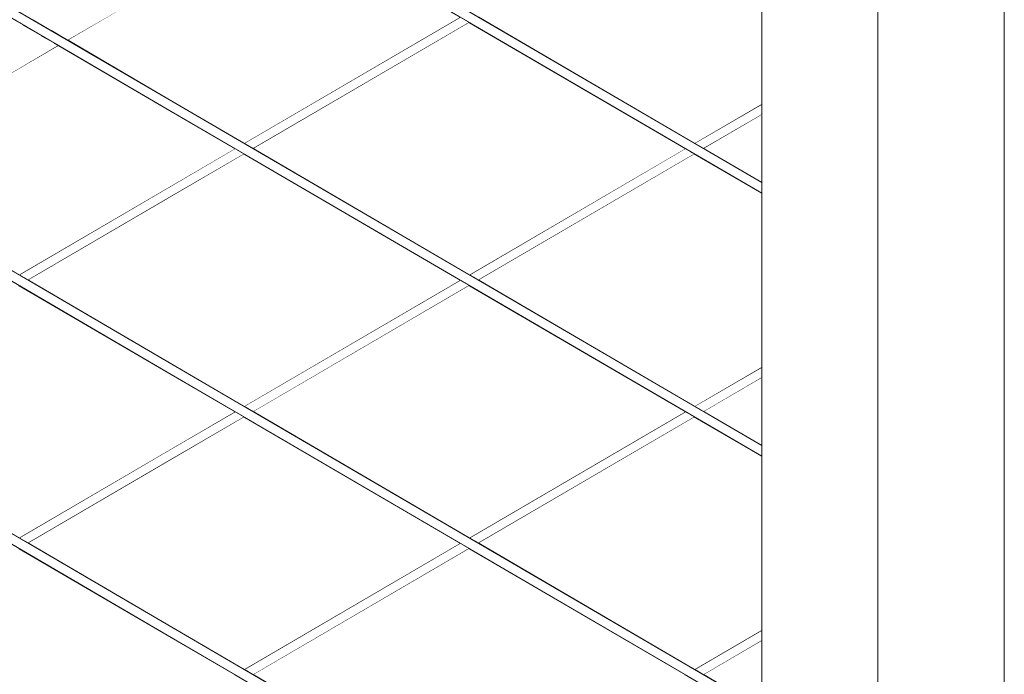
# Model space of a CAD drawing. Header units: millimetres. Extents: x -101298 to -58298, y 45839 to 66839.
# Tile 88 of 124: x -82432 to -82008, y 57678 to 57960. Entities that reach past the tile are written whole.
import ezdxf

# ---------------------------------------------------------------- set-up
doc = ezdxf.new("R2010")
doc.units = ezdxf.units.MM
doc.header["$MEASUREMENT"] = 0
doc.linetypes.add('Wipeout_Contour', pattern=[1000, 0, -1000])
doc.layers.add('Nowe_Konstrukcja - Schody', color=7, linetype='Continuous')
doc.layers.add('Nowe_Konstrukcja - Ściany zew', color=7, linetype='Continuous')
doc.layers.add('Nowe_Konstrukcja - Schody_Nr_pióra__101', color=250, linetype='Continuous', lineweight=13, true_color=0x333333)
doc.layers.add('Nowe_Konstrukcja - Ściany zew_Nr_pióra__3', color=7, linetype='Continuous', lineweight=13)

msp = doc.modelspace()

# ---------------------------------------------------------------- linework, layer by layer
at = {"layer": 'Nowe_Konstrukcja - Ściany zew_Nr_pióra__3', "color": 7, "linetype": 'Continuous', "lineweight": 13}
msp.add_line((-82007.79, 60269.4), (-82007.79, 57269.4), dxfattribs=at)

# ---------------------------------------------------------------- wipeouts: each hides what was drawn before it
at = {"color": 254, "linetype": 'Wipeout_Contour', "lineweight": 0, "ltscale": 403177.149858}
msp.add_wipeout([(-82439.76, 57963.39), (-82532.76, 57909.04), (-82523.28, 57903.5), (-82430.28, 57957.85)], dxfattribs=at).dxf.layer = 'Nowe_Konstrukcja - Schody'
at = {"color": 254, "linetype": 'Wipeout_Contour', "lineweight": 0, "ltscale": 401970.128828}
msp.add_wipeout([(-82112.26, 57923.1), (-82140.61, 57906.53), (-82139.21, 57905.71), (-82112.26, 57921.46)], dxfattribs=at).dxf.layer = 'Nowe_Konstrukcja - Schody'
at = {"color": 254, "linetype": 'Wipeout_Contour', "lineweight": 0, "ltscale": 402093.791291}
msp.add_wipeout([(-82237.57, 57849.86), (-82236.17, 57849.04), (-82143.17, 57903.39), (-82144.57, 57904.21)], dxfattribs=at).dxf.layer = 'Nowe_Konstrukcja - Schody'
at = {"color": 254, "linetype": 'Wipeout_Contour', "lineweight": 0, "ltscale": 402757.02202}
msp.add_wipeout([(-82367.98, 57886.99), (-82431.5, 57849.86), (-82430.1, 57849.04), (-82367.26, 57885.76)], dxfattribs=at).dxf.layer = 'Nowe_Konstrukcja - Schody'
at = {"color": 254, "linetype": 'Wipeout_Contour', "lineweight": 0, "ltscale": 401709.042145}
msp.add_wipeout([(-82112.26, 57809.76), (-82140.61, 57793.2), (-82139.21, 57792.38), (-82112.26, 57808.12)], dxfattribs=at).dxf.layer = 'Nowe_Konstrukcja - Schody'
at = {"color": 254, "linetype": 'Wipeout_Contour', "lineweight": 0, "ltscale": 401832.954384}
msp.add_wipeout([(-82144.57, 57790.88), (-82237.57, 57736.53), (-82236.17, 57735.71), (-82143.17, 57790.06)], dxfattribs=at).dxf.layer = 'Nowe_Konstrukcja - Schody'
at = {"color": 254, "linetype": 'Wipeout_Contour', "lineweight": 0, "ltscale": 402496.654223}
msp.add_wipeout([(-82431.5, 57736.53), (-82430.1, 57735.71), (-82367.26, 57772.43), (-82367.98, 57773.65)], dxfattribs=at).dxf.layer = 'Nowe_Konstrukcja - Schody'
at = {"color": 254, "linetype": 'Wipeout_Contour', "lineweight": 0, "ltscale": 402020.151861}
msp.add_wipeout([(-82241.53, 57734.21), (-82334.53, 57679.86), (-82333.13, 57679.04), (-82240.13, 57733.39)], dxfattribs=at).dxf.layer = 'Nowe_Konstrukcja - Schody'
at = {"color": 254, "linetype": 'Wipeout_Contour', "lineweight": 0, "ltscale": 401448.297576}
msp.add_wipeout([(-82112.26, 57696.43), (-82140.61, 57679.86), (-82139.21, 57679.04), (-82112.26, 57694.79)], dxfattribs=at).dxf.layer = 'Nowe_Konstrukcja - Schody'
at = {"color": 254, "linetype": 'Wipeout_Contour', "lineweight": 0, "ltscale": 402518.181132}
msp.add_wipeout([(-82664.04, 57596.67), (-82478.05, 57596.67), (-82339.08, 57677.89), (-82432.08, 57732.24)], dxfattribs=at).dxf.layer = 'Nowe_Konstrukcja - Ściany zew'

# ---------------------------------------------------------------- next in the draw order: wipeouts: each hides what was drawn before it
at = {"color": 254, "linetype": 'Wipeout_Contour', "lineweight": 0, "ltscale": 403136.711498}
msp.add_wipeout([(-82430.28, 57957.85), (-82523.28, 57903.5), (-82515.24, 57898.81), (-82422.25, 57953.16)], dxfattribs=at).dxf.layer = 'Nowe_Konstrukcja - Schody'
at = {"color": 254, "linetype": 'Wipeout_Contour', "lineweight": 0, "ltscale": 401965.00664}
msp.add_wipeout([(-82112.26, 57921.46), (-82139.21, 57905.71), (-82137.81, 57904.89), (-82112.26, 57919.82)], dxfattribs=at).dxf.layer = 'Nowe_Konstrukcja - Schody'
at = {"color": 254, "linetype": 'Wipeout_Contour', "lineweight": 0, "ltscale": 402087.3218}
msp.add_wipeout([(-82236.17, 57849.04), (-82234.77, 57848.23), (-82141.77, 57902.58), (-82143.17, 57903.39)], dxfattribs=at).dxf.layer = 'Nowe_Konstrukcja - Schody'
at = {"color": 254, "linetype": 'Wipeout_Contour', "lineweight": 0, "ltscale": 402751.21516}
msp.add_wipeout([(-82367.26, 57885.76), (-82430.1, 57849.04), (-82428.69, 57848.23), (-82366.55, 57884.54)], dxfattribs=at).dxf.layer = 'Nowe_Konstrukcja - Schody'
at = {"color": 254, "linetype": 'Wipeout_Contour', "lineweight": 0, "ltscale": 401703.922182}
msp.add_wipeout([(-82112.26, 57808.12), (-82139.21, 57792.38), (-82137.81, 57791.56), (-82112.26, 57806.49)], dxfattribs=at).dxf.layer = 'Nowe_Konstrukcja - Schody'
at = {"color": 254, "linetype": 'Wipeout_Contour', "lineweight": 0, "ltscale": 401826.484409}
msp.add_wipeout([(-82236.17, 57735.71), (-82234.77, 57734.89), (-82141.77, 57789.24), (-82143.17, 57790.06)], dxfattribs=at).dxf.layer = 'Nowe_Konstrukcja - Schody'
at = {"color": 254, "linetype": 'Wipeout_Contour', "lineweight": 0, "ltscale": 402490.848199}
msp.add_wipeout([(-82430.1, 57735.71), (-82428.69, 57734.89), (-82366.55, 57771.21), (-82367.26, 57772.43)], dxfattribs=at).dxf.layer = 'Nowe_Konstrukcja - Schody'
at = {"color": 254, "linetype": 'Wipeout_Contour', "lineweight": 0, "ltscale": 402013.68133}
msp.add_wipeout([(-82240.13, 57733.39), (-82333.13, 57679.04), (-82331.73, 57678.23), (-82238.73, 57732.58)], dxfattribs=at).dxf.layer = 'Nowe_Konstrukcja - Schody'
at = {"color": 254, "linetype": 'Wipeout_Contour', "lineweight": 0, "ltscale": 401443.17982}
msp.add_wipeout([(-82139.21, 57679.04), (-82137.81, 57678.22), (-82112.26, 57693.15), (-82112.26, 57694.79)], dxfattribs=at).dxf.layer = 'Nowe_Konstrukcja - Schody'

# ---------------------------------------------------------------- next in the draw order: wipeouts: each hides what was drawn before it
at = {"color": 254, "linetype": 'Wipeout_Contour', "lineweight": 0, "ltscale": 402979.740659}
msp.add_wipeout([(-82362.44, 57997.5), (-82426.32, 57960.17), (-82418.28, 57955.47), (-82358.34, 57990.5)], dxfattribs=at).dxf.layer = 'Nowe_Konstrukcja - Schody'
at = {"color": 254, "linetype": 'Wipeout_Contour', "lineweight": 0, "ltscale": 403105.761306}
msp.add_wipeout([(-82422.25, 57953.16), (-82515.24, 57898.81), (-82509.87, 57895.67), (-82416.87, 57950.02)], dxfattribs=at).dxf.layer = 'Nowe_Konstrukcja - Schody'
at = {"color": 254, "linetype": 'Wipeout_Contour', "lineweight": 0, "ltscale": 401961.375949}
msp.add_wipeout([(-82112.26, 57919.82), (-82137.81, 57904.89), (-82137.22, 57904.55), (-82112.26, 57919.14)], dxfattribs=at).dxf.layer = 'Nowe_Konstrukcja - Schody'
at = {"color": 254, "linetype": 'Wipeout_Contour', "lineweight": 0, "ltscale": 402082.747184}
msp.add_wipeout([(-82141.77, 57902.58), (-82234.77, 57848.23), (-82234.19, 57847.89), (-82141.19, 57902.24)], dxfattribs=at).dxf.layer = 'Nowe_Konstrukcja - Schody'
at = {"color": 254, "linetype": 'Wipeout_Contour', "lineweight": 0, "ltscale": 402747.107476}
msp.add_wipeout([(-82428.69, 57848.23), (-82428.11, 57847.89), (-82366.25, 57884.04), (-82366.55, 57884.54)], dxfattribs=at).dxf.layer = 'Nowe_Konstrukcja - Schody'
at = {"color": 254, "linetype": 'Wipeout_Contour', "lineweight": 0, "ltscale": 401700.293003}
msp.add_wipeout([(-82112.26, 57806.49), (-82137.81, 57791.56), (-82137.22, 57791.22), (-82112.26, 57805.81)], dxfattribs=at).dxf.layer = 'Nowe_Konstrukcja - Schody'
at = {"color": 254, "linetype": 'Wipeout_Contour', "lineweight": 0, "ltscale": 401821.909418}
msp.add_wipeout([(-82141.77, 57789.24), (-82234.77, 57734.89), (-82234.19, 57734.55), (-82141.19, 57788.9)], dxfattribs=at).dxf.layer = 'Nowe_Konstrukcja - Schody'
at = {"color": 254, "linetype": 'Wipeout_Contour', "lineweight": 0, "ltscale": 402486.741098}
msp.add_wipeout([(-82366.55, 57771.21), (-82428.69, 57734.89), (-82428.11, 57734.55), (-82366.25, 57770.7)], dxfattribs=at).dxf.layer = 'Nowe_Konstrukcja - Schody'
at = {"color": 254, "linetype": 'Wipeout_Contour', "lineweight": 0, "ltscale": 402009.105962}
msp.add_wipeout([(-82331.73, 57678.23), (-82331.15, 57677.89), (-82238.15, 57732.24), (-82238.73, 57732.58)], dxfattribs=at).dxf.layer = 'Nowe_Konstrukcja - Schody'
at = {"color": 254, "linetype": 'Wipeout_Contour', "lineweight": 0, "ltscale": 401439.552183}
msp.add_wipeout([(-82137.81, 57678.22), (-82137.22, 57677.89), (-82112.26, 57692.47), (-82112.26, 57693.15)], dxfattribs=at).dxf.layer = 'Nowe_Konstrukcja - Schody'

# ---------------------------------------------------------------- next in the draw order: wipeouts: each hides what was drawn before it
at = {"color": 254, "linetype": 'Wipeout_Contour', "lineweight": 0, "ltscale": 402951.954398}
msp.add_wipeout([(-82358.34, 57990.5), (-82418.28, 57955.47), (-82412.91, 57952.33), (-82355.61, 57985.82)], dxfattribs=at).dxf.layer = 'Nowe_Konstrukcja - Schody'
at = {"color": 254, "linetype": 'Wipeout_Contour', "lineweight": 0, "ltscale": 403089.011169}
msp.add_wipeout([(-82416.87, 57950.02), (-82509.87, 57895.67), (-82507.99, 57894.57), (-82414.99, 57948.92)], dxfattribs=at).dxf.layer = 'Nowe_Konstrukcja - Schody'
at = {"color": 254, "linetype": 'Wipeout_Contour', "lineweight": 0, "ltscale": 401973.743148}
msp.add_wipeout([(-82112.26, 57923.77), (-82141.19, 57906.87), (-82140.61, 57906.53), (-82112.26, 57923.1)], dxfattribs=at).dxf.layer = 'Nowe_Konstrukcja - Schody'
at = {"color": 254, "linetype": 'Wipeout_Contour', "lineweight": 0, "ltscale": 402098.365898}
msp.add_wipeout([(-82145.15, 57904.55), (-82238.15, 57850.2), (-82237.57, 57849.86), (-82144.57, 57904.21)], dxfattribs=at).dxf.layer = 'Nowe_Konstrukcja - Schody'
at = {"color": 254, "linetype": 'Wipeout_Contour', "lineweight": 0, "ltscale": 402761.126558}
msp.add_wipeout([(-82432.08, 57850.2), (-82431.5, 57849.86), (-82367.98, 57886.99), (-82368.27, 57887.49)], dxfattribs=at).dxf.layer = 'Nowe_Konstrukcja - Schody'
at = {"color": 254, "linetype": 'Wipeout_Contour', "lineweight": 0, "ltscale": 401712.654842}
msp.add_wipeout([(-82112.26, 57810.44), (-82141.19, 57793.54), (-82140.61, 57793.2), (-82112.26, 57809.76)], dxfattribs=at).dxf.layer = 'Nowe_Konstrukcja - Schody'
at = {"color": 254, "linetype": 'Wipeout_Contour', "lineweight": 0, "ltscale": 401837.529353}
msp.add_wipeout([(-82238.15, 57736.87), (-82237.57, 57736.53), (-82144.57, 57790.88), (-82145.15, 57791.22)], dxfattribs=at).dxf.layer = 'Nowe_Konstrukcja - Schody'
at = {"color": 254, "linetype": 'Wipeout_Contour', "lineweight": 0, "ltscale": 402500.758138}
msp.add_wipeout([(-82368.27, 57774.16), (-82432.08, 57736.87), (-82431.5, 57736.53), (-82367.98, 57773.65)], dxfattribs=at).dxf.layer = 'Nowe_Konstrukcja - Schody'
at = {"color": 254, "linetype": 'Wipeout_Contour', "lineweight": 0, "ltscale": 402024.727204}
msp.add_wipeout([(-82242.12, 57734.55), (-82335.11, 57680.2), (-82334.53, 57679.86), (-82241.53, 57734.21)], dxfattribs=at).dxf.layer = 'Nowe_Konstrukcja - Schody'
at = {"color": 254, "linetype": 'Wipeout_Contour', "lineweight": 0, "ltscale": 401451.908645}
msp.add_wipeout([(-82141.19, 57680.2), (-82140.61, 57679.86), (-82112.26, 57696.43), (-82112.26, 57697.11)], dxfattribs=at).dxf.layer = 'Nowe_Konstrukcja - Schody'

# ---------------------------------------------------------------- next in the draw order: linework, layer by layer
at = {"layer": 'Nowe_Konstrukcja - Schody_Nr_pióra__101', "color": 250, "linetype": 'Continuous', "lineweight": 13, "true_color": 0x333333}
for p, q in [((-82507.99, 57894.57), (-82414.99, 57948.92)), ((-82141.19, 57906.87), (-82112.26, 57923.77)), ((-82137.22, 57904.55), (-82112.26, 57919.14)), ((-82234.19, 57847.89), (-82141.19, 57902.24)), ((-82141.19, 57793.54), (-82112.26, 57810.44)), ((-82137.22, 57791.22), (-82112.26, 57805.81)), ((-82234.19, 57734.55), (-82141.19, 57788.9)), ((-82335.11, 57680.2), (-82242.12, 57734.55)), ((-82331.15, 57677.89), (-82238.15, 57732.24)), ((-82141.19, 57680.2), (-82112.26, 57697.11)), ((-82137.22, 57677.89), (-82112.26, 57692.47))]:
    msp.add_line(p, q, dxfattribs=at)

# ---------------------------------------------------------------- next in the draw order: wipeouts: each hides what was drawn before it
at = {"color": 254, "linetype": 'Wipeout_Contour', "lineweight": 0, "ltscale": 402936.912005}
msp.add_wipeout([(-82412.91, 57952.33), (-82411.03, 57951.23), (-82354.65, 57984.18), (-82355.61, 57985.82)], dxfattribs=at).dxf.layer = 'Nowe_Konstrukcja - Schody'
at = {"color": 254, "linetype": 'Wipeout_Contour', "lineweight": 0, "ltscale": 402541.414044}
msp.add_wipeout([(-82241.53, 57960.88), (-82334.53, 57906.53), (-82333.13, 57905.71), (-82240.13, 57960.06)], dxfattribs=at).dxf.layer = 'Nowe_Konstrukcja - Schody'
at = {"color": 254, "linetype": 'Wipeout_Contour', "lineweight": 0, "ltscale": 402667.304401}
msp.add_wipeout([(-82338.5, 57904.21), (-82367.98, 57886.99), (-82367.26, 57885.76), (-82337.1, 57903.39)], dxfattribs=at).dxf.layer = 'Nowe_Konstrukcja - Schody'
at = {"color": 254, "linetype": 'Wipeout_Contour', "lineweight": 0, "ltscale": 402280.611952}
msp.add_wipeout([(-82241.53, 57847.55), (-82334.53, 57793.2), (-82333.13, 57792.38), (-82240.13, 57846.73)], dxfattribs=at).dxf.layer = 'Nowe_Konstrukcja - Schody'
at = {"color": 254, "linetype": 'Wipeout_Contour', "lineweight": 0, "ltscale": 402406.756069}
msp.add_wipeout([(-82338.5, 57790.88), (-82367.98, 57773.65), (-82367.26, 57772.43), (-82337.1, 57790.06)], dxfattribs=at).dxf.layer = 'Nowe_Konstrukcja - Schody'

# ---------------------------------------------------------------- next in the draw order: linework, layer by layer
at = {"layer": 'Nowe_Konstrukcja - Schody_Nr_pióra__101', "color": 250, "linetype": 'Continuous', "lineweight": 13, "true_color": 0x333333}
msp.add_line((-82411.03, 57951.23), (-82354.65, 57984.18), dxfattribs=at)

# ---------------------------------------------------------------- next in the draw order: wipeouts: each hides what was drawn before it
at = {"color": 254, "linetype": 'Wipeout_Contour', "lineweight": 0, "ltscale": 402534.94451}
msp.add_wipeout([(-82333.13, 57905.71), (-82331.73, 57904.89), (-82238.73, 57959.24), (-82240.13, 57960.06)], dxfattribs=at).dxf.layer = 'Nowe_Konstrukcja - Schody'
at = {"color": 254, "linetype": 'Wipeout_Contour', "lineweight": 0, "ltscale": 402661.497888}
msp.add_wipeout([(-82367.26, 57885.76), (-82366.55, 57884.54), (-82335.69, 57902.58), (-82337.1, 57903.39)], dxfattribs=at).dxf.layer = 'Nowe_Konstrukcja - Schody'
at = {"color": 254, "linetype": 'Wipeout_Contour', "lineweight": 0, "ltscale": 402274.141916}
msp.add_wipeout([(-82333.13, 57792.38), (-82331.73, 57791.56), (-82238.73, 57845.91), (-82240.13, 57846.73)], dxfattribs=at).dxf.layer = 'Nowe_Konstrukcja - Schody'
at = {"color": 254, "linetype": 'Wipeout_Contour', "lineweight": 0, "ltscale": 402400.950396}
msp.add_wipeout([(-82367.26, 57772.43), (-82366.55, 57771.21), (-82335.69, 57789.24), (-82337.1, 57790.06)], dxfattribs=at).dxf.layer = 'Nowe_Konstrukcja - Schody'

# ---------------------------------------------------------------- next in the draw order: wipeouts: each hides what was drawn before it
at = {"color": 254, "linetype": 'Wipeout_Contour', "lineweight": 0, "ltscale": 402530.369854}
msp.add_wipeout([(-82331.73, 57904.89), (-82331.15, 57904.55), (-82238.15, 57958.9), (-82238.73, 57959.24)], dxfattribs=at).dxf.layer = 'Nowe_Konstrukcja - Schody'
at = {"color": 254, "linetype": 'Wipeout_Contour', "lineweight": 0, "ltscale": 402657.39528}
msp.add_wipeout([(-82366.55, 57884.54), (-82366.25, 57884.04), (-82335.11, 57902.24), (-82335.69, 57902.58)], dxfattribs=at).dxf.layer = 'Nowe_Konstrukcja - Schody'
at = {"color": 254, "linetype": 'Wipeout_Contour', "lineweight": 0, "ltscale": 402269.566898}
msp.add_wipeout([(-82238.73, 57845.91), (-82331.73, 57791.56), (-82331.15, 57791.22), (-82238.15, 57845.57)], dxfattribs=at).dxf.layer = 'Nowe_Konstrukcja - Schody'
at = {"color": 254, "linetype": 'Wipeout_Contour', "lineweight": 0, "ltscale": 402396.848387}
msp.add_wipeout([(-82335.69, 57789.24), (-82366.55, 57771.21), (-82366.25, 57770.7), (-82335.11, 57788.9)], dxfattribs=at).dxf.layer = 'Nowe_Konstrukcja - Schody'

# ---------------------------------------------------------------- next in the draw order: linework, layer by layer
at = {"layer": 'Nowe_Konstrukcja - Schody_Nr_pióra__101', "color": 250, "linetype": 'Continuous', "lineweight": 13, "true_color": 0x333333}
for p, q in [((-82238.15, 57850.2), (-82145.15, 57904.55)), ((-82428.11, 57847.89), (-82366.25, 57884.04)), ((-82238.15, 57736.87), (-82145.15, 57791.22)), ((-82428.11, 57734.55), (-82366.25, 57770.7))]:
    msp.add_line(p, q, dxfattribs=at)

# ---------------------------------------------------------------- next in the draw order: wipeouts: each hides what was drawn before it
at = {"color": 254, "linetype": 'Wipeout_Contour', "lineweight": 0, "ltscale": 402545.988684}
msp.add_wipeout([(-82242.12, 57961.22), (-82335.11, 57906.87), (-82334.53, 57906.53), (-82241.53, 57960.88)], dxfattribs=at).dxf.layer = 'Nowe_Konstrukcja - Schody'
at = {"color": 254, "linetype": 'Wipeout_Contour', "lineweight": 0, "ltscale": 402671.413625}
msp.add_wipeout([(-82339.08, 57904.55), (-82368.27, 57887.49), (-82367.98, 57886.99), (-82338.5, 57904.21)], dxfattribs=at).dxf.layer = 'Nowe_Konstrukcja - Schody'
at = {"color": 254, "linetype": 'Wipeout_Contour', "lineweight": 0, "ltscale": 402285.186949}
msp.add_wipeout([(-82335.11, 57793.54), (-82334.53, 57793.2), (-82241.53, 57847.55), (-82242.12, 57847.89)], dxfattribs=at).dxf.layer = 'Nowe_Konstrukcja - Schody'
at = {"color": 254, "linetype": 'Wipeout_Contour', "lineweight": 0, "ltscale": 402410.864716}
msp.add_wipeout([(-82339.08, 57791.22), (-82368.27, 57774.16), (-82367.98, 57773.65), (-82338.5, 57790.88)], dxfattribs=at).dxf.layer = 'Nowe_Konstrukcja - Schody'

# ---------------------------------------------------------------- next in the draw order: linework, layer by layer
at = {"layer": 'Nowe_Konstrukcja - Schody_Nr_pióra__101', "color": 250, "linetype": 'Continuous', "lineweight": 13, "true_color": 0x333333}
for p, q in [((-82335.11, 57906.87), (-82242.12, 57961.22)), ((-82331.15, 57904.55), (-82238.15, 57958.9)), ((-82368.27, 57887.49), (-82339.08, 57904.55)), ((-82366.25, 57884.04), (-82335.11, 57902.24)), ((-82432.08, 57850.2), (-82368.27, 57887.49)), ((-82335.11, 57793.54), (-82242.12, 57847.89)), ((-82331.15, 57791.22), (-82238.15, 57845.57)), ((-82368.27, 57774.16), (-82339.08, 57791.22)), ((-82366.25, 57770.7), (-82335.11, 57788.9)), ((-82432.08, 57736.87), (-82368.27, 57774.16))]:
    msp.add_line(p, q, dxfattribs=at)

# ---------------------------------------------------------------- next in the draw order: wipeouts: each hides what was drawn before it
at = {"color": 254, "linetype": 'Wipeout_Contour', "lineweight": 0, "ltscale": 402909.423514}
msp.add_wipeout([(-82507.99, 57894.57), (-82432.08, 57850.2), (-82339.08, 57904.55), (-82414.99, 57948.92)], dxfattribs=at).dxf.layer = 'Nowe_Konstrukcja - Ściany zew'
at = {"color": 254, "linetype": 'Wipeout_Contour', "lineweight": 0, "ltscale": 402688.4615}
msp.add_wipeout([(-82432.08, 57845.57), (-82525.08, 57791.22), (-82432.08, 57736.87), (-82339.08, 57791.22)], dxfattribs=at).dxf.layer = 'Nowe_Konstrukcja - Ściany zew'

# ---------------------------------------------------------------- next in the draw order: wipeouts: each hides what was drawn before it
at = {"color": 254, "linetype": 'Wipeout_Contour', "lineweight": 0, "ltscale": 402722.549456}
msp.add_wipeout([(-82318.03, 58005.58), (-82411.03, 57951.23), (-82335.11, 57906.87), (-82242.12, 57961.22)], dxfattribs=at).dxf.layer = 'Nowe_Konstrukcja - Ściany zew'
at = {"color": 254, "linetype": 'Wipeout_Contour', "lineweight": 0, "ltscale": 402501.207941}
msp.add_wipeout([(-82335.11, 57902.24), (-82428.11, 57847.89), (-82335.11, 57793.54), (-82242.12, 57847.89)], dxfattribs=at).dxf.layer = 'Nowe_Konstrukcja - Ściany zew'
at = {"color": 254, "linetype": 'Wipeout_Contour', "lineweight": 0, "ltscale": 402240.764899}
msp.add_wipeout([(-82335.11, 57788.9), (-82428.11, 57734.55), (-82335.11, 57680.2), (-82242.12, 57734.55)], dxfattribs=at).dxf.layer = 'Nowe_Konstrukcja - Ściany zew'

# ---------------------------------------------------------------- next in the draw order: wipeouts: each hides what was drawn before it
at = {"color": 254, "linetype": 'Wipeout_Contour', "lineweight": 0, "ltscale": 402314.36855}
msp.add_wipeout([(-82238.15, 57958.9), (-82331.15, 57904.55), (-82238.15, 57850.2), (-82145.15, 57904.55)], dxfattribs=at).dxf.layer = 'Nowe_Konstrukcja - Ściany zew'
at = {"color": 254, "linetype": 'Wipeout_Contour', "lineweight": 0, "ltscale": 402053.548823}
msp.add_wipeout([(-82331.15, 57791.22), (-82238.15, 57736.87), (-82145.15, 57791.22), (-82238.15, 57845.57)], dxfattribs=at).dxf.layer = 'Nowe_Konstrukcja - Ściany zew'
at = {"color": 254, "linetype": 'Wipeout_Contour', "lineweight": 0, "ltscale": 401793.071296}
msp.add_wipeout([(-82331.15, 57677.89), (-82238.15, 57623.54), (-82145.15, 57677.89), (-82238.15, 57732.24)], dxfattribs=at).dxf.layer = 'Nowe_Konstrukcja - Ściany zew'

# ---------------------------------------------------------------- next in the draw order: wipeouts: each hides what was drawn before it
at = {"color": 254, "linetype": 'Wipeout_Contour', "lineweight": 0, "ltscale": 502689.470699}
msp.add_wipeout([(-82141.19, 58015.57), (-82234.19, 57961.22), (-82141.19, 57906.87), (-82112.26, 57923.77), (-82112.26, 57998.66)], dxfattribs=at).dxf.layer = 'Nowe_Konstrukcja - Ściany zew'
at = {"color": 254, "linetype": 'Wipeout_Contour', "lineweight": 0, "ltscale": 502362.994504}
msp.add_wipeout([(-82234.19, 57847.89), (-82141.19, 57793.54), (-82112.26, 57810.44), (-82112.26, 57885.33), (-82141.19, 57902.24)], dxfattribs=at).dxf.layer = 'Nowe_Konstrukcja - Ściany zew'
at = {"color": 254, "linetype": 'Wipeout_Contour', "lineweight": 0, "ltscale": 502036.945663}
msp.add_wipeout([(-82141.19, 57788.9), (-82234.19, 57734.55), (-82141.19, 57680.2), (-82112.26, 57697.11), (-82112.26, 57772)], dxfattribs=at).dxf.layer = 'Nowe_Konstrukcja - Ściany zew'

# ---------------------------------------------------------------- next in the draw order: wipeouts: each hides what was drawn before it
at = {"color": 254, "linetype": 'Wipeout_Contour', "lineweight": 0, "ltscale": 301447.829311}
msp.add_wipeout([(-82112.26, 57919.14), (-82137.22, 57904.55), (-82112.26, 57889.96)], dxfattribs=at).dxf.layer = 'Nowe_Konstrukcja - Ściany zew'
at = {"color": 254, "linetype": 'Wipeout_Contour', "lineweight": 0, "ltscale": 301252.027586}
msp.add_wipeout([(-82137.22, 57791.22), (-82112.26, 57776.63), (-82112.26, 57805.81)], dxfattribs=at).dxf.layer = 'Nowe_Konstrukcja - Ściany zew'
at = {"color": 254, "linetype": 'Wipeout_Contour', "lineweight": 0, "ltscale": 301056.482496}
msp.add_wipeout([(-82112.26, 57692.47), (-82137.22, 57677.89), (-82112.26, 57663.3)], dxfattribs=at).dxf.layer = 'Nowe_Konstrukcja - Ściany zew'

# ---------------------------------------------------------------- next in the draw order: wipeouts: each hides what was drawn before it
at = {"color": 254, "linetype": 'Wipeout_Contour', "lineweight": 0, "ltscale": 501957.981388}
msp.add_wipeout([(-82112.26, 58333.04), (-82112.26, 57433.04), (-82087.26, 57433.04), (-82062.26, 57433.04), (-82062.26, 58333.04)], dxfattribs=at).dxf.layer = 'Nowe_Konstrukcja - Schody'

# ---------------------------------------------------------------- next in the draw order: linework, layer by layer
at = {"layer": 'Nowe_Konstrukcja - Schody_Nr_pióra__101', "color": 250, "linetype": 'Continuous', "lineweight": 13, "true_color": 0x333333}
msp.add_line((-82062.26, 57433.04), (-82062.26, 58333.04), dxfattribs=at)

# ---------------------------------------------------------------- next in the draw order: wipeouts: each hides what was drawn before it
at = {"color": 254, "linetype": 'Wipeout_Contour', "lineweight": 0, "ltscale": 401667.805149}
msp.add_wipeout([(-82368.27, 57694.95), (-82112.26, 57545.33), (-82112.26, 57546.01), (-82367.98, 57695.45)], dxfattribs=at).dxf.layer = 'Nowe_Konstrukcja - Schody'

# ---------------------------------------------------------------- next in the draw order: wipeouts: each hides what was drawn before it
at = {"color": 254, "linetype": 'Wipeout_Contour', "lineweight": 0, "ltscale": 401671.413396}
msp.add_wipeout([(-82367.26, 57696.67), (-82112.26, 57547.65), (-82112.26, 57549.29), (-82366.55, 57697.89)], dxfattribs=at).dxf.layer = 'Nowe_Konstrukcja - Schody'

# ---------------------------------------------------------------- next in the draw order: wipeouts: each hides what was drawn before it
at = {"color": 254, "linetype": 'Wipeout_Contour', "lineweight": 0, "ltscale": 401672.904781}
msp.add_wipeout([(-82366.55, 57697.89), (-82112.26, 57549.29), (-82112.26, 57549.96), (-82366.25, 57698.4)], dxfattribs=at).dxf.layer = 'Nowe_Konstrukcja - Schody'

# ---------------------------------------------------------------- next in the draw order: wipeouts: each hides what was drawn before it
at = {"color": 254, "linetype": 'Wipeout_Contour', "lineweight": 0, "ltscale": 402904.9408}
msp.add_wipeout([(-82368.27, 57694.95), (-82367.98, 57695.45), (-82647.98, 57859.09), (-82648.27, 57858.58)], dxfattribs=at).dxf.layer = 'Nowe_Konstrukcja - Schody'

# ---------------------------------------------------------------- next in the draw order: wipeouts: each hides what was drawn before it
at = {"color": 254, "linetype": 'Wipeout_Contour', "lineweight": 0, "ltscale": 402905.732087}
msp.add_wipeout([(-82367.26, 57696.67), (-82366.55, 57697.89), (-82646.55, 57861.53), (-82647.26, 57860.31)], dxfattribs=at).dxf.layer = 'Nowe_Konstrukcja - Schody'

# ---------------------------------------------------------------- next in the draw order: wipeouts: each hides what was drawn before it
at = {"color": 254, "linetype": 'Wipeout_Contour', "lineweight": 0, "ltscale": 402906.059888}
msp.add_wipeout([(-82366.55, 57697.89), (-82366.25, 57698.4), (-82646.25, 57862.04), (-82646.55, 57861.53)], dxfattribs=at).dxf.layer = 'Nowe_Konstrukcja - Schody'

# ---------------------------------------------------------------- next in the draw order: wipeouts: each hides what was drawn before it
at = {"color": 254, "linetype": 'Wipeout_Contour', "lineweight": 0, "ltscale": 401928.104727}
msp.add_wipeout([(-82368.27, 57808.28), (-82112.26, 57658.66), (-82112.26, 57659.34), (-82367.98, 57808.79)], dxfattribs=at).dxf.layer = 'Nowe_Konstrukcja - Schody'

# ---------------------------------------------------------------- next in the draw order: wipeouts: each hides what was drawn before it
at = {"color": 254, "linetype": 'Wipeout_Contour', "lineweight": 0, "ltscale": 401931.721655}
msp.add_wipeout([(-82367.26, 57810.01), (-82112.26, 57660.98), (-82112.26, 57662.62), (-82366.55, 57811.23)], dxfattribs=at).dxf.layer = 'Nowe_Konstrukcja - Schody'

# ---------------------------------------------------------------- next in the draw order: wipeouts: each hides what was drawn before it
at = {"color": 254, "linetype": 'Wipeout_Contour', "lineweight": 0, "ltscale": 401933.216633}
msp.add_wipeout([(-82366.55, 57811.23), (-82112.26, 57662.62), (-82112.26, 57663.3), (-82366.25, 57811.73)], dxfattribs=at).dxf.layer = 'Nowe_Konstrukcja - Schody'

# ---------------------------------------------------------------- next in the draw order: linework, layer by layer
at = {"layer": 'Nowe_Konstrukcja - Schody_Nr_pióra__101', "color": 250, "linetype": 'Continuous', "lineweight": 13, "true_color": 0x333333}
for p, q in [((-82112.26, 57549.96), (-82366.25, 57698.4)), ((-82112.26, 57545.33), (-82368.27, 57694.95))]:
    msp.add_line(p, q, dxfattribs=at)

# ---------------------------------------------------------------- next in the draw order: wipeouts: each hides what was drawn before it
at = {"color": 254, "linetype": 'Wipeout_Contour', "lineweight": 0, "ltscale": 403165.145915}
msp.add_wipeout([(-82368.27, 57808.28), (-82367.98, 57808.79), (-82647.98, 57972.42), (-82648.27, 57971.92)], dxfattribs=at).dxf.layer = 'Nowe_Konstrukcja - Schody'

# ---------------------------------------------------------------- next in the draw order: wipeouts: each hides what was drawn before it
at = {"color": 254, "linetype": 'Wipeout_Contour', "lineweight": 0, "ltscale": 403165.946067}
msp.add_wipeout([(-82367.26, 57810.01), (-82366.55, 57811.23), (-82646.55, 57974.86), (-82647.26, 57973.64)], dxfattribs=at).dxf.layer = 'Nowe_Konstrukcja - Schody'

# ---------------------------------------------------------------- next in the draw order: wipeouts: each hides what was drawn before it
at = {"color": 254, "linetype": 'Wipeout_Contour', "lineweight": 0, "ltscale": 403166.277539}
msp.add_wipeout([(-82366.55, 57811.23), (-82366.25, 57811.73), (-82646.25, 57975.37), (-82646.55, 57974.86)], dxfattribs=at).dxf.layer = 'Nowe_Konstrukcja - Schody'

# ---------------------------------------------------------------- next in the draw order: wipeouts: each hides what was drawn before it
at = {"color": 254, "linetype": 'Wipeout_Contour', "lineweight": 0, "ltscale": 402188.746819}
msp.add_wipeout([(-82368.27, 57921.61), (-82112.26, 57772), (-82112.26, 57772.68), (-82367.98, 57922.12)], dxfattribs=at).dxf.layer = 'Nowe_Konstrukcja - Schody'

# ---------------------------------------------------------------- next in the draw order: wipeouts: each hides what was drawn before it
at = {"color": 254, "linetype": 'Wipeout_Contour', "lineweight": 0, "ltscale": 402192.3724}
msp.add_wipeout([(-82367.26, 57923.34), (-82112.26, 57774.31), (-82112.26, 57775.95), (-82366.55, 57924.56)], dxfattribs=at).dxf.layer = 'Nowe_Konstrukcja - Schody'

# ---------------------------------------------------------------- next in the draw order: wipeouts: each hides what was drawn before it
at = {"color": 254, "linetype": 'Wipeout_Contour', "lineweight": 0, "ltscale": 402193.870972}
msp.add_wipeout([(-82366.55, 57924.56), (-82112.26, 57775.95), (-82112.26, 57776.63), (-82366.25, 57925.07)], dxfattribs=at).dxf.layer = 'Nowe_Konstrukcja - Schody'

# ---------------------------------------------------------------- next in the draw order: linework, layer by layer
at = {"layer": 'Nowe_Konstrukcja - Schody_Nr_pióra__101', "color": 250, "linetype": 'Continuous', "lineweight": 13, "true_color": 0x333333}
for p, q in [((-82368.27, 57694.95), (-82648.27, 57858.58)), ((-82366.25, 57698.4), (-82646.25, 57862.04)), ((-82112.26, 57658.66), (-82368.27, 57808.28)), ((-82112.26, 57663.3), (-82366.25, 57811.73))]:
    msp.add_line(p, q, dxfattribs=at)

# ---------------------------------------------------------------- next in the draw order: wipeouts: each hides what was drawn before it
at = {"color": 254, "linetype": 'Wipeout_Contour', "lineweight": 0, "ltscale": 403425.692617}
msp.add_wipeout([(-82368.27, 57921.61), (-82367.98, 57922.12), (-82647.98, 58085.76), (-82648.27, 58085.25)], dxfattribs=at).dxf.layer = 'Nowe_Konstrukcja - Schody'

# ---------------------------------------------------------------- next in the draw order: wipeouts: each hides what was drawn before it
at = {"color": 254, "linetype": 'Wipeout_Contour', "lineweight": 0, "ltscale": 403426.501621}
msp.add_wipeout([(-82367.26, 57923.34), (-82366.55, 57924.56), (-82646.55, 58088.2), (-82647.26, 58086.98)], dxfattribs=at).dxf.layer = 'Nowe_Konstrukcja - Schody'

# ---------------------------------------------------------------- next in the draw order: wipeouts: each hides what was drawn before it
at = {"color": 254, "linetype": 'Wipeout_Contour', "lineweight": 0, "ltscale": 403426.83676}
msp.add_wipeout([(-82366.55, 57924.56), (-82366.25, 57925.07), (-82646.25, 58088.7), (-82646.55, 58088.2)], dxfattribs=at).dxf.layer = 'Nowe_Konstrukcja - Schody'

# ---------------------------------------------------------------- next in the draw order: wipeouts: each hides what was drawn before it
at = {"color": 254, "linetype": 'Wipeout_Contour', "lineweight": 0, "ltscale": 402449.730761}
msp.add_wipeout([(-82368.27, 58034.95), (-82112.26, 57885.33), (-82112.26, 57886.01), (-82367.98, 58035.45)], dxfattribs=at).dxf.layer = 'Nowe_Konstrukcja - Schody'

# ---------------------------------------------------------------- next in the draw order: wipeouts: each hides what was drawn before it
at = {"color": 254, "linetype": 'Wipeout_Contour', "lineweight": 0, "ltscale": 402453.364994}
msp.add_wipeout([(-82367.26, 58036.67), (-82112.26, 57887.65), (-82112.26, 57889.29), (-82366.55, 58037.89)], dxfattribs=at).dxf.layer = 'Nowe_Konstrukcja - Schody'

# ---------------------------------------------------------------- next in the draw order: wipeouts: each hides what was drawn before it
at = {"color": 254, "linetype": 'Wipeout_Contour', "lineweight": 0, "ltscale": 402454.867132}
msp.add_wipeout([(-82366.55, 58037.89), (-82112.26, 57889.29), (-82112.26, 57889.96), (-82366.25, 58038.4)], dxfattribs=at).dxf.layer = 'Nowe_Konstrukcja - Schody'

# ---------------------------------------------------------------- next in the draw order: linework, layer by layer
at = {"layer": 'Nowe_Konstrukcja - Schody_Nr_pióra__101', "color": 250, "linetype": 'Continuous', "lineweight": 13, "true_color": 0x333333}
for p, q in [((-82112.26, 57433.04), (-82112.26, 58333.04)), ((-82366.25, 57925.07), (-82646.25, 58088.7)), ((-82368.27, 57921.61), (-82648.27, 58085.25)), ((-82112.26, 57889.96), (-82366.25, 58038.4)), ((-82112.26, 57885.33), (-82368.27, 58034.95)), ((-82366.25, 57811.73), (-82646.25, 57975.37)), ((-82368.27, 57808.28), (-82648.27, 57971.92)), ((-82112.26, 57776.63), (-82366.25, 57925.07)), ((-82112.26, 57772), (-82368.27, 57921.61))]:
    msp.add_line(p, q, dxfattribs=at)

doc.saveas('drawing.dxf')
